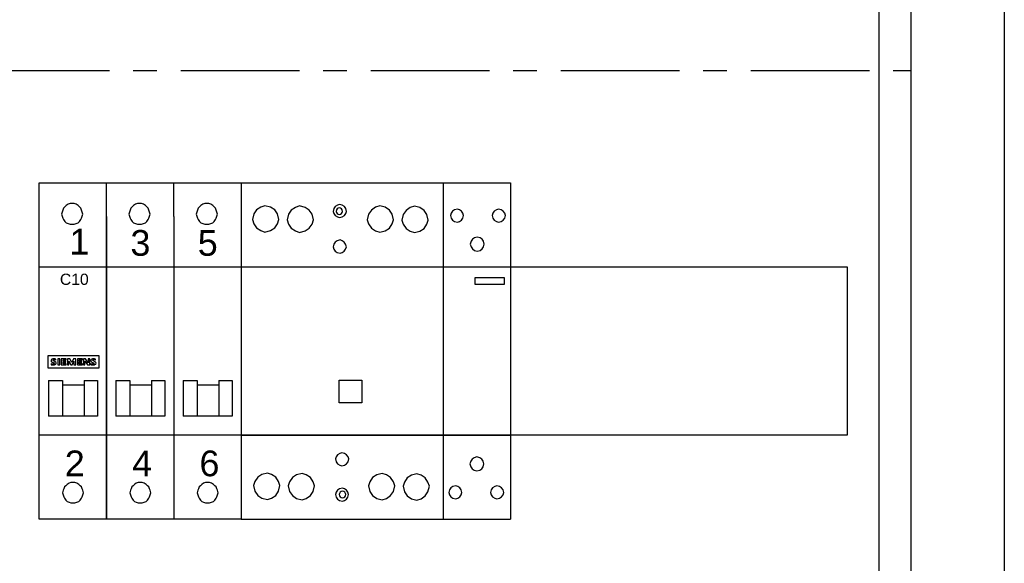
# Model space of a CAD drawing. Header units: millimetres. Extents: x 449515 to 838834, y -400723 to -307130.
# Tile 36 of 38: x 836201 to 838834, y -314698 to -313244. Entities that reach past the tile are written whole.
import ezdxf

# ---------------------------------------------------------------- set-up
doc = ezdxf.new("R2010")
doc.units = ezdxf.units.MM
doc.header["$LTSCALE"] = 25.4
doc.linetypes.add('CENTER', pattern=[2, 1.25, -0.25, 0.25, -0.25])
doc.layers.add('!Siemens Podklad_8GK_sikus', color=250, linetype='Continuous', lineweight=100)
doc.layers.add('R5', color=7, linetype='Continuous')
doc.layers.add('RPOMP', color=7, linetype='Continuous')
doc.styles.get("Standard").update_dxf_attribs({"font": 'arial.ttf'})

# ---------------------------------------------------------------- blocks, each defined once
blk = doc.blocks.new('AD_A630_P_W1950-1800_S800-750_G210~1')
at = {"color": 0, "linetype": 'ByBlock', "lineweight": -2}
for p, q in [((800, 1950), (800, 0)), ((775, 1925), (775, 125))]:
    blk.add_line(p, q, dxfattribs=at)
blk = doc.blocks.new('AD_8GK4351-4KK22')
at = {"color": 0}
for p, q in [((500, 0), (500, -600)), ((267, -247.5), (267, -202.5)), ((267, -202.5), (483, -202.5)), ((483, -202.5), (483, -247.5)), ((483, -247.5), (267, -247.5))]:
    blk.add_line(p, q, dxfattribs=at)
blk.add_line((491.5, -574.37), (491.5, -25))
blk = doc.blocks.new('*U670')
at = {"layer": '!Siemens Podklad_8GK_sikus', "color": 0, "lineweight": -2}
blk.add_line((500, 0), (500, -1800), dxfattribs=at)
at = {"layer": '!Siemens Podklad_8GK_sikus', "color": 4, "linetype": 'CENTER', "lineweight": -2}
blk.add_line((0, -450), (500, -450), dxfattribs=at)
blk = doc.blocks.new('AD_5TT584-0~1')
at = {"color": 0, "linetype": 'Continuous'}
for p, q in [((0, 67.5), (0, -22.5)), ((0, 67.5), (54, 67.5)), ((5.21, 61), (4.1, 60.26)), ((6.33, 61.37), (5.21, 61)), ((7.81, 61), (6.33, 61.37)), ((8.93, 60.26), (7.81, 61)), ((14.48, 60.92), (13.37, 60.18)), ((15.59, 61.29), (14.48, 60.92)), ((17.08, 60.92), (15.59, 61.29)), ((18.19, 60.18), (17.08, 60.92)), ((24.77, 60.59), (24.59, 59.85)), ((25.14, 61.15), (24.77, 60.59)), ((25.7, 61.52), (25.14, 61.15)), ((25.89, 60.68), (25.61, 60.5)), ((26.26, 61.7), (25.7, 61.52)), ((26.26, 60.78), (25.89, 60.68)), ((27, 61.52), (26.26, 61.7)), ((26.54, 60.68), (26.26, 60.78)), ((26.81, 60.5), (26.54, 60.68)), ((27.56, 61.15), (27, 61.52)), ((27.93, 60.59), (27.56, 61.15)), ((28.11, 59.85), (27.93, 60.59)), ((35.9, 60.93), (34.79, 60.19)), ((37.01, 61.3), (35.9, 60.93)), ((38.5, 60.93), (37.01, 61.3)), ((39.61, 60.19), (38.5, 60.93)), ((45.17, 60.85), (44.05, 60.11)), ((46.28, 61.22), (45.17, 60.85)), ((47.77, 60.85), (46.28, 61.22)), ((48.88, 60.11), (47.77, 60.85)), ((3.36, 59.15), (2.99, 57.66)), ((4.1, 60.26), (3.36, 59.15)), ((9.67, 59.15), (8.93, 60.26)), ((10.04, 57.66), (9.67, 59.15)), ((12.63, 59.07), (12.25, 57.58)), ((13.37, 60.18), (12.63, 59.07)), ((18.94, 59.07), (18.19, 60.18)), ((19.31, 57.58), (18.94, 59.07)), ((24.59, 59.85), (24.77, 59.29)), ((24.77, 59.29), (25.14, 58.74)), ((25.14, 58.74), (25.7, 58.36)), ((25.42, 60.22), (25.33, 59.85)), ((25.33, 59.85), (25.42, 59.57)), ((25.61, 60.5), (25.42, 60.22)), ((25.42, 59.57), (25.61, 59.29)), ((25.61, 59.29), (25.89, 59.11)), ((25.7, 58.36), (26.26, 58.18)), ((25.89, 59.11), (26.26, 59.01)), ((26.26, 59.01), (26.54, 59.11)), ((26.26, 58.18), (27, 58.36)), ((26.54, 59.11), (26.81, 59.29)), ((27, 60.22), (26.81, 60.5)), ((26.81, 59.29), (27, 59.57)), ((27.09, 59.85), (27, 60.22)), ((27, 59.57), (27.09, 59.85)), ((27, 58.36), (27.56, 58.74)), ((27.56, 58.74), (27.93, 59.29)), ((27.93, 59.29), (28.11, 59.85)), ((34.05, 59.08), (33.67, 57.59)), ((34.79, 60.19), (34.05, 59.08)), ((40.35, 59.08), (39.61, 60.19)), ((40.73, 57.59), (40.35, 59.08)), ((43.31, 59), (42.94, 57.51)), ((44.05, 60.11), (43.31, 59)), ((49.62, 59), (48.88, 60.11)), ((49.99, 57.51), (49.62, 59)), ((2.99, 57.66), (3.36, 56.55)), ((3.36, 56.55), (4.1, 55.44)), ((4.1, 55.44), (5.21, 54.69)), ((7.81, 54.69), (8.93, 55.44)), ((8.93, 55.44), (9.67, 56.55)), ((9.67, 56.55), (10.04, 57.66)), ((12.25, 57.58), (12.63, 56.47)), ((12.63, 56.47), (13.37, 55.36)), ((13.37, 55.36), (14.48, 54.61)), ((17.08, 54.61), (18.19, 55.36)), ((18.19, 55.36), (18.94, 56.47)), ((18.94, 56.47), (19.31, 57.58)), ((33.67, 57.59), (34.05, 56.48)), ((34.05, 56.48), (34.79, 55.37)), ((34.79, 55.37), (35.9, 54.62)), ((38.5, 54.62), (39.61, 55.37)), ((39.61, 55.37), (40.35, 56.48)), ((40.35, 56.48), (40.73, 57.59)), ((42.94, 57.51), (43.31, 56.4)), ((43.31, 56.4), (44.05, 55.29)), ((44.05, 55.29), (45.17, 54.54)), ((47.77, 54.54), (48.88, 55.29)), ((48.88, 55.29), (49.62, 56.4)), ((49.62, 56.4), (49.99, 57.51)), ((5.21, 54.69), (6.33, 54.32)), ((6.33, 54.32), (7.81, 54.69)), ((14.48, 54.61), (15.59, 54.24)), ((15.59, 54.24), (17.08, 54.61)), ((35.9, 54.62), (37.01, 54.25)), ((37.01, 54.25), (38.5, 54.62)), ((45.17, 54.54), (46.28, 54.17)), ((46.28, 54.17), (47.77, 54.54)), ((24.75, 51.08), (24.56, 50.34)), ((24.56, 50.34), (24.75, 49.78)), ((25.12, 51.64), (24.75, 51.08)), ((25.67, 52.01), (25.12, 51.64)), ((26.42, 52.2), (25.67, 52.01)), ((26.97, 52.01), (26.42, 52.2)), ((27.53, 51.64), (26.97, 52.01)), ((27.9, 51.08), (27.53, 51.64)), ((28.09, 50.34), (27.9, 51.08)), ((27.9, 49.78), (28.09, 50.34)), ((24.75, 49.78), (25.12, 49.23)), ((25.12, 49.23), (25.67, 48.86)), ((25.67, 48.86), (26.42, 48.67)), ((26.42, 48.67), (26.97, 48.86)), ((26.97, 48.86), (27.53, 49.23)), ((27.53, 49.23), (27.9, 49.78)), ((0, 45), (54, 45)), ((0, 0), (54, 0)), ((25.75, -5.24), (25.38, -5.8)), ((26.31, -4.87), (25.75, -5.24)), ((26.87, -4.69), (26.31, -4.87)), ((27.61, -4.87), (26.87, -4.69)), ((28.17, -5.24), (27.61, -4.87)), ((28.54, -5.8), (28.17, -5.24)), ((25.38, -5.8), (25.2, -6.36)), ((25.2, -6.36), (25.38, -7.1)), ((25.38, -7.1), (25.75, -7.66)), ((25.75, -7.66), (26.31, -8.03)), ((27.61, -8.03), (28.17, -7.66)), ((28.17, -7.66), (28.54, -7.1)), ((28.72, -6.36), (28.54, -5.8)), ((28.54, -7.1), (28.72, -6.36)), ((5.52, -10.52), (4.4, -11.26)), ((7, -10.15), (5.52, -10.52)), ((8.12, -10.52), (7, -10.15)), ((9.23, -11.26), (8.12, -10.52)), ((16.27, -10.23), (14.78, -10.6)), ((17.38, -10.6), (16.27, -10.23)), ((26.31, -8.03), (26.87, -8.21)), ((26.87, -8.21), (27.61, -8.03)), ((37.69, -10.22), (36.2, -10.59)), ((38.8, -10.59), (37.69, -10.22)), ((46.96, -10.3), (45.47, -10.67)), ((48.07, -10.67), (46.96, -10.3)), ((3.66, -12.38), (3.29, -13.49)), ((4.4, -11.26), (3.66, -12.38)), ((9.97, -12.38), (9.23, -11.26)), ((10.34, -13.49), (9.97, -12.38)), ((12.93, -12.46), (12.56, -13.57)), ((13.67, -11.34), (12.93, -12.46)), ((14.78, -10.6), (13.67, -11.34)), ((18.5, -11.34), (17.38, -10.6)), ((19.24, -12.46), (18.5, -11.34)), ((19.61, -13.57), (19.24, -12.46)), ((34.35, -12.45), (33.98, -13.56)), ((35.09, -11.33), (34.35, -12.45)), ((36.2, -10.59), (35.09, -11.33)), ((39.92, -11.33), (38.8, -10.59)), ((40.66, -12.45), (39.92, -11.33)), ((41.03, -13.56), (40.66, -12.45)), ((43.62, -12.53), (43.24, -13.64)), ((44.36, -11.41), (43.62, -12.53)), ((45.47, -10.67), (44.36, -11.41)), ((49.18, -11.41), (48.07, -10.67)), ((49.92, -12.53), (49.18, -11.41)), ((50.3, -13.64), (49.92, -12.53)), ((3.29, -13.49), (3.66, -14.97)), ((3.66, -14.97), (4.4, -16.09)), ((9.23, -16.09), (9.97, -14.97)), ((9.97, -14.97), (10.34, -13.49)), ((12.56, -13.57), (12.93, -15.05)), ((12.93, -15.05), (13.67, -16.17)), ((18.5, -16.17), (19.24, -15.05)), ((19.24, -15.05), (19.61, -13.57)), ((25.36, -15.27), (25.17, -15.83)), ((25.73, -14.71), (25.36, -15.27)), ((26.28, -14.34), (25.73, -14.71)), ((26.28, -15.55), (26.19, -15.83)), ((27.03, -14.16), (26.28, -14.34)), ((26.47, -15.27), (26.28, -15.55)), ((26.75, -15.08), (26.47, -15.27)), ((27.03, -14.99), (26.75, -15.08)), ((27.58, -14.34), (27.03, -14.16)), ((27.4, -15.08), (27.03, -14.99)), ((27.68, -15.27), (27.4, -15.08)), ((28.14, -14.71), (27.58, -14.34)), ((27.86, -15.55), (27.68, -15.27)), ((27.95, -15.83), (27.86, -15.55)), ((28.51, -15.27), (28.14, -14.71)), ((28.7, -15.83), (28.51, -15.27)), ((33.98, -13.56), (34.35, -15.04)), ((34.35, -15.04), (35.09, -16.16)), ((39.92, -16.16), (40.66, -15.04)), ((40.66, -15.04), (41.03, -13.56)), ((43.24, -13.64), (43.62, -15.12)), ((43.62, -15.12), (44.36, -16.24)), ((49.18, -16.24), (49.92, -15.12)), ((49.92, -15.12), (50.3, -13.64)), ((4.4, -16.09), (5.52, -16.83)), ((5.52, -16.83), (7, -17.2)), ((7, -17.2), (8.12, -16.83)), ((8.12, -16.83), (9.23, -16.09)), ((13.67, -16.17), (14.78, -16.91)), ((14.78, -16.91), (16.27, -17.28)), ((16.27, -17.28), (17.38, -16.91)), ((17.38, -16.91), (18.5, -16.17)), ((25.17, -15.83), (25.36, -16.57)), ((25.36, -16.57), (25.73, -17.12)), ((25.73, -17.12), (26.28, -17.5)), ((26.19, -15.83), (26.28, -16.2)), ((26.28, -16.2), (26.47, -16.47)), ((26.28, -17.5), (27.03, -17.68)), ((26.47, -16.47), (26.75, -16.66)), ((26.75, -16.66), (27.03, -16.75)), ((27.03, -16.75), (27.4, -16.66)), ((27.03, -17.68), (27.58, -17.5)), ((27.4, -16.66), (27.68, -16.47)), ((27.58, -17.5), (28.14, -17.12)), ((27.68, -16.47), (27.86, -16.2)), ((27.86, -16.2), (27.95, -15.83)), ((28.14, -17.12), (28.51, -16.57)), ((28.51, -16.57), (28.7, -15.83)), ((35.09, -16.16), (36.2, -16.9)), ((36.2, -16.9), (37.69, -17.27)), ((37.69, -17.27), (38.8, -16.9)), ((38.8, -16.9), (39.92, -16.16)), ((44.36, -16.24), (45.47, -16.98)), ((45.47, -16.98), (46.96, -17.35)), ((46.96, -17.35), (48.07, -16.98)), ((48.07, -16.98), (49.18, -16.24)), ((0, -22.5), (54, -22.5))]:
    blk.add_line(p, q, dxfattribs=at)
at = {"color": 0}
for p, q in [((54, 67.5), (54, -22.5)), ((26.21, 8.69), (26.21, 14.74)), ((26.21, 14.74), (32.26, 14.74)), ((32.26, 14.74), (32.26, 8.69)), ((32.26, 8.69), (26.21, 8.69))]:
    blk.add_line(p, q, dxfattribs=at)
blk = doc.blocks.new('AD_5TT580-0(2)~1')
at = {"color": 0, "linetype": 'Continuous'}
for p, q in [((0, 67.5), (0, -22.5)), ((0, 67.5), (18, 67.5)), ((18, 67.5), (18, -22.5)), ((18, 67.5), (18, -22.5)), ((2.11, 59.34), (1.92, 58.78)), ((1.92, 58.78), (2.11, 58.04)), ((2.48, 59.9), (2.11, 59.34)), ((2.11, 58.04), (2.48, 57.48)), ((3.03, 60.27), (2.48, 59.9)), ((3.78, 60.45), (3.03, 60.27)), ((4.33, 60.27), (3.78, 60.45)), ((4.89, 59.9), (4.33, 60.27)), ((5.26, 59.34), (4.89, 59.9)), ((4.89, 57.48), (5.26, 58.04)), ((5.45, 58.78), (5.26, 59.34)), ((5.26, 58.04), (5.45, 58.78)), ((13.27, 59.34), (13.08, 58.78)), ((13.08, 58.78), (13.27, 58.04)), ((13.64, 59.9), (13.27, 59.34)), ((13.27, 58.04), (13.64, 57.48)), ((14.2, 60.27), (13.64, 59.9)), ((14.75, 60.45), (14.2, 60.27)), ((15.49, 60.27), (14.75, 60.45)), ((16.05, 59.9), (15.49, 60.27)), ((16.42, 59.34), (16.05, 59.9)), ((16.05, 57.48), (16.42, 58.04)), ((16.61, 58.78), (16.42, 59.34)), ((16.42, 58.04), (16.61, 58.78)), ((2.48, 57.48), (3.03, 57.11)), ((3.03, 57.11), (3.78, 56.93)), ((3.78, 56.93), (4.33, 57.11)), ((4.33, 57.11), (4.89, 57.48)), ((13.64, 57.48), (14.2, 57.11)), ((14.2, 57.11), (14.75, 56.93)), ((14.75, 56.93), (15.49, 57.11)), ((15.49, 57.11), (16.05, 57.48)), ((8.35, 52.77), (7.79, 52.39)), ((9.09, 52.95), (8.35, 52.77)), ((9.83, 52.77), (9.09, 52.95)), ((10.39, 52.39), (9.83, 52.77)), ((7.42, 51.84), (7.23, 51.1)), ((7.23, 51.1), (7.42, 50.35)), ((7.79, 52.39), (7.42, 51.84)), ((7.42, 50.35), (7.79, 49.8)), ((10.76, 51.84), (10.39, 52.39)), ((10.39, 49.8), (10.76, 50.35)), ((10.95, 51.1), (10.76, 51.84)), ((10.76, 50.35), (10.95, 51.1)), ((7.79, 49.8), (8.35, 49.43)), ((8.35, 49.43), (9.09, 49.24)), ((9.09, 49.24), (9.83, 49.43)), ((9.83, 49.43), (10.39, 49.8)), ((0, 45), (18, 45)), ((0, 0), (18, 0)), ((7.33, -6.95), (7.14, -7.69)), ((7.14, -7.69), (7.33, -8.43)), ((7.7, -6.39), (7.33, -6.95)), ((8.26, -6.02), (7.7, -6.39)), ((9, -5.83), (8.26, -6.02)), ((9.74, -6.02), (9, -5.83)), ((10.3, -6.39), (9.74, -6.02)), ((10.67, -6.95), (10.3, -6.39)), ((10.86, -7.69), (10.67, -6.95)), ((10.67, -8.43), (10.86, -7.69)), ((7.33, -8.43), (7.7, -8.99)), ((7.7, -8.99), (8.26, -9.36)), ((8.26, -9.36), (9, -9.54)), ((9, -9.54), (9.74, -9.36)), ((9.74, -9.36), (10.3, -8.99)), ((10.3, -8.99), (10.67, -8.43)), ((1.67, -14.63), (1.48, -15.37)), ((1.48, -15.37), (1.67, -15.93)), ((2.04, -14.08), (1.67, -14.63)), ((2.59, -13.7), (2.04, -14.08)), ((3.34, -13.52), (2.59, -13.7)), ((3.89, -13.7), (3.34, -13.52)), ((4.45, -14.08), (3.89, -13.7)), ((4.82, -14.63), (4.45, -14.08)), ((5.01, -15.37), (4.82, -14.63)), ((4.82, -15.93), (5.01, -15.37)), ((12.83, -14.63), (12.64, -15.37)), ((12.64, -15.37), (12.83, -15.93)), ((13.2, -14.08), (12.83, -14.63)), ((13.76, -13.7), (13.2, -14.08)), ((14.31, -13.52), (13.76, -13.7)), ((15.06, -13.7), (14.31, -13.52)), ((15.61, -14.08), (15.06, -13.7)), ((15.98, -14.63), (15.61, -14.08)), ((16.17, -15.37), (15.98, -14.63)), ((15.98, -15.93), (16.17, -15.37)), ((1.67, -15.93), (2.04, -16.49)), ((2.04, -16.49), (2.59, -16.86)), ((2.59, -16.86), (3.34, -17.04)), ((3.34, -17.04), (3.89, -16.86)), ((3.89, -16.86), (4.45, -16.49)), ((4.45, -16.49), (4.82, -15.93)), ((12.83, -15.93), (13.2, -16.49)), ((13.2, -16.49), (13.76, -16.86)), ((13.76, -16.86), (14.31, -17.04)), ((14.31, -17.04), (15.06, -16.86)), ((15.06, -16.86), (15.61, -16.49)), ((15.61, -16.49), (15.98, -15.93)), ((0, -22.5), (18, -22.5))]:
    blk.add_line(p, q, dxfattribs=at)
at = {"color": 0}
for p, q in [((8.54, 40.26), (8.54, 42.2)), ((8.54, 42.2), (16.27, 42.2)), ((16.27, 42.2), (16.27, 40.26)), ((16.27, 40.26), (8.54, 40.26))]:
    blk.add_line(p, q, dxfattribs=at)
blk = doc.blocks.new('AD_SIEMENS_znaczeki')
at = {"color": 0}
for p, q in [((1755.293, 772.573), (1755.293, 771.993)), ((1757.763, 772.573), (1755.293, 772.573)), ((1757.763, 771.993), (1757.763, 772.573)), ((1755.45, 772.205), (1755.45, 772.149)), ((1755.501, 772.274), (1755.599, 772.234)), ((1755.652, 772.292), (1755.544, 772.343)), ((1755.675, 772.372), (1755.675, 772.422)), ((1755.773, 772.425), (1755.773, 772.143)), ((1755.864, 772.425), (1755.773, 772.425)), ((1755.773, 772.143), (1755.864, 772.143)), ((1755.864, 772.143), (1755.864, 772.425)), ((1755.939, 772.426), (1755.939, 772.141)), ((1756.18, 772.426), (1755.939, 772.426)), ((1755.939, 772.141), (1756.18, 772.141)), ((1756.03, 772.309), (1756.03, 772.379)), ((1756.03, 772.379), (1756.18, 772.379)), ((1756.159, 772.309), (1756.03, 772.309)), ((1756.03, 772.193), (1756.03, 772.266)), ((1756.03, 772.266), (1756.159, 772.266)), ((1756.18, 772.193), (1756.03, 772.193)), ((1756.159, 772.266), (1756.159, 772.309)), ((1756.18, 772.379), (1756.18, 772.426)), ((1756.18, 772.141), (1756.18, 772.193)), ((1756.235, 772.426), (1756.235, 772.141)), ((1756.347, 772.426), (1756.235, 772.426)), ((1756.235, 772.141), (1756.299, 772.141)), ((1756.299, 772.141), (1756.299, 772.321)), ((1756.299, 772.321), (1756.399, 772.141)), ((1756.444, 772.251), (1756.347, 772.426)), ((1756.399, 772.141), (1756.458, 772.141)), ((1756.53, 772.426), (1756.444, 772.251)), ((1756.458, 772.141), (1756.546, 772.321)), ((1756.637, 772.426), (1756.53, 772.426)), ((1756.546, 772.321), (1756.546, 772.141)), ((1756.546, 772.141), (1756.637, 772.141)), ((1756.637, 772.141), (1756.637, 772.426)), ((1756.712, 772.426), (1756.712, 772.141)), ((1756.953, 772.426), (1756.712, 772.426)), ((1756.712, 772.141), (1756.953, 772.141)), ((1756.803, 772.309), (1756.803, 772.379)), ((1756.803, 772.379), (1756.953, 772.379)), ((1756.932, 772.309), (1756.803, 772.309)), ((1756.803, 772.193), (1756.803, 772.266)), ((1756.803, 772.266), (1756.932, 772.266)), ((1756.953, 772.193), (1756.803, 772.193)), ((1756.932, 772.266), (1756.932, 772.309)), ((1756.953, 772.379), (1756.953, 772.426)), ((1756.953, 772.141), (1756.953, 772.193)), ((1757.008, 772.426), (1757.008, 772.141)), ((1757.11, 772.426), (1757.008, 772.426)), ((1757.008, 772.141), (1757.072, 772.141)), ((1757.072, 772.141), (1757.072, 772.326)), ((1757.072, 772.326), (1757.2, 772.141)), ((1757.238, 772.245), (1757.11, 772.426)), ((1757.2, 772.141), (1757.303, 772.141)), ((1757.238, 772.426), (1757.238, 772.245)), ((1757.303, 772.426), (1757.238, 772.426)), ((1757.303, 772.141), (1757.303, 772.426)), ((1757.361, 772.209), (1757.361, 772.149)), ((1757.407, 772.277), (1757.51, 772.227)), ((1757.563, 772.292), (1757.455, 772.343)), ((1757.585, 772.372), (1757.585, 772.422)), ((1755.293, 771.993), (1757.763, 771.993))]:
    blk.add_line(p, q, dxfattribs=at)
for centre, major_axis, start_param, end_param in [((1755.532, 772.346), (0.0852, 0), 2.06576, 3.66098), ((1755.562, 772.527), (0.383, 0), 4.4151, 4.655269), ((1755.557, 772.547), (0.465, 0), 4.480311, 4.786895), ((1755.542, 772.351), (-0.0968, 0), 0.519387, 1.135975), ((1755.576, 772.275), (-0.178, 0), -1.570796, -1.075832), ((1755.554, 772.36), (-0.0209, 0), -1.07402, 1.07402), ((1755.547, 772.289), (0.112, 0), 4.655269, 5.197087), ((1755.581, 772.316), (-0.0775, 0), 4.682533, 5.209165), ((1755.576, 772.023), (-0.465, 0), 4.499109, 4.712389), ((1755.572, 772.047), (0.383, 0), 1.298767, 1.54094), ((1755.579, 772.282), (0.163, 0), -1.49629, -1.148117), ((1755.589, 772.218), (-0.0209, 0), 2.055494, 4.227691), ((1755.609, 772.223), (0.0891, 0), -1.148117, 1.07402), ((1757.443, 772.346), (0.0852, 0), 2.06576, 3.66098), ((1757.486, 772.527), (0.383, 0), 4.378973, 4.682131), ((1757.468, 772.547), (-0.465, 0), 1.338719, 1.645302), ((1757.453, 772.351), (-0.0968, 0), 0.519387, 1.07402), ((1757.487, 772.275), (-0.178, 0), -1.570796, -1.075832), ((1757.465, 772.36), (0.0209, 0), 2.067572, 4.215613), ((1757.491, 772.316), (-0.0775, 0), 4.682533, 5.209165), ((1757.478, 772.289), (0.112, 0), 4.682131, 4.957102), ((1757.487, 772.023), (-0.465, 0), 4.499109, 4.712389), ((1757.482, 772.047), (0.383, 0), 1.298767, 1.54094), ((1757.49, 772.282), (0.163, 0), -1.49629, -1.148117), ((1757.5, 772.211), (-0.0209, 0), 1.815509, 4.215613), ((1757.52, 772.223), (0.0891, 0), -1.148117, 1.07402)]:
    blk.add_ellipse(centre, major_axis=major_axis, ratio=0.878278, start_param=start_param, end_param=end_param, dxfattribs=at)

msp = doc.modelspace()

# ---------------------------------------------------------------- linework, layer by layer
at = {"color": 0}
for p, q in [((836253.8195, -313680.1288, -200), (836793.8195, -313680.1288, -200)), ((836433.8195, -313770.1288, -200), (836433.8195, -313680.1288, -200)), ((836433.8195, -313770.1288, -200), (836433.8195, -313680.1288, -200)), ((836613.8195, -313770.1288, -200), (836613.8195, -313680.1288, -200)), ((836278.5254, -314208.6582, -200), (836315.5842, -314208.6582, -200)), ((836373.8195, -314208.6582, -200), (836409.1136, -314208.6582, -200)), ((836458.5254, -314208.6582, -200), (836495.5842, -314208.6582, -200)), ((836553.8195, -314208.6582, -200), (836589.1136, -314208.6582, -200)), ((836638.5254, -314208.6582, -200), (836675.5842, -314208.6582, -200)), ((836733.8195, -314208.6582, -200), (836769.1136, -314208.6582, -200)), ((836793.8195, -314355.1288, -200), (836253.8195, -314355.1288, -200))]:
    msp.add_line(p, q, dxfattribs=at)
at = {"color": 0, "linetype": 'Continuous'}
for p, q in [((836253.8195, -314580.1288, -200), (836253.8195, -313680.1288, -200)), ((836793.8195, -313680.1288, -200), (836793.8195, -314580.1288, -200)), ((836316.9328, -313753.4764, -200), (836315.1681, -313758.7705, -200)), ((836318.6975, -313748.1823, -200), (836316.9328, -313753.4764, -200)), ((836322.2269, -313744.6529, -200), (836318.6975, -313748.1823, -200)), ((836325.7563, -313741.1235, -200), (836322.2269, -313744.6529, -200)), ((836331.0504, -313737.5941, -200), (836325.7563, -313741.1235, -200)), ((836336.3445, -313735.8293, -200), (836331.0504, -313737.5941, -200)), ((836341.6387, -313735.8293, -200), (836336.3445, -313735.8293, -200)), ((836346.9328, -313735.8293, -200), (836341.6387, -313735.8293, -200)), ((836352.2269, -313737.5941, -200), (836346.9328, -313735.8293, -200)), ((836357.521, -313741.1235, -200), (836352.2269, -313737.5941, -200)), ((836361.0504, -313744.6529, -200), (836357.521, -313741.1235, -200)), ((836364.5798, -313748.1823, -200), (836361.0504, -313744.6529, -200)), ((836366.3445, -313753.4764, -200), (836364.5798, -313748.1823, -200)), ((836368.1092, -313758.7705, -200), (836366.3445, -313753.4764, -200)), ((836496.9328, -313753.4764, -200), (836495.1681, -313758.7705, -200)), ((836498.6975, -313748.1823, -200), (836496.9328, -313753.4764, -200)), ((836502.2269, -313744.6529, -200), (836498.6975, -313748.1823, -200)), ((836505.7563, -313741.1235, -200), (836502.2269, -313744.6529, -200)), ((836511.0504, -313737.5941, -200), (836505.7563, -313741.1235, -200)), ((836516.3445, -313735.8293, -200), (836511.0504, -313737.5941, -200)), ((836521.6387, -313735.8293, -200), (836516.3445, -313735.8293, -200)), ((836526.9328, -313735.8293, -200), (836521.6387, -313735.8293, -200)), ((836532.2269, -313737.5941, -200), (836526.9328, -313735.8293, -200)), ((836537.521, -313741.1235, -200), (836532.2269, -313737.5941, -200)), ((836541.0504, -313744.6529, -200), (836537.521, -313741.1235, -200)), ((836544.5798, -313748.1823, -200), (836541.0504, -313744.6529, -200)), ((836546.3445, -313753.4764, -200), (836544.5798, -313748.1823, -200)), ((836548.1092, -313758.7705, -200), (836546.3445, -313753.4764, -200)), ((836676.9328, -313753.4764, -200), (836675.1681, -313758.7705, -200)), ((836678.6975, -313748.1823, -200), (836676.9328, -313753.4764, -200)), ((836682.2269, -313744.6529, -200), (836678.6975, -313748.1823, -200)), ((836685.7563, -313741.1235, -200), (836682.2269, -313744.6529, -200)), ((836691.0504, -313737.5941, -200), (836685.7563, -313741.1235, -200)), ((836696.3445, -313735.8293, -200), (836691.0504, -313737.5941, -200)), ((836701.6387, -313735.8293, -200), (836696.3445, -313735.8293, -200)), ((836706.9328, -313735.8293, -200), (836701.6387, -313735.8293, -200)), ((836712.2269, -313737.5941, -200), (836706.9328, -313735.8293, -200)), ((836717.521, -313741.1235, -200), (836712.2269, -313737.5941, -200)), ((836721.0504, -313744.6529, -200), (836717.521, -313741.1235, -200)), ((836724.5798, -313748.1823, -200), (836721.0504, -313744.6529, -200)), ((836726.3445, -313753.4764, -200), (836724.5798, -313748.1823, -200)), ((836728.1092, -313758.7705, -200), (836726.3445, -313753.4764, -200)), ((836315.1681, -313758.7705, -200), (836313.4034, -313764.0646, -200)), ((836313.4034, -313764.0646, -200), (836315.1681, -313769.3588, -200)), ((836315.1681, -313769.3588, -200), (836316.9328, -313774.6529, -200)), ((836316.9328, -313774.6529, -200), (836318.6975, -313778.1823, -200)), ((836318.6975, -313778.1823, -200), (836322.2269, -313783.4764, -200)), ((836322.2269, -313783.4764, -200), (836325.7563, -313787.0058, -200)), ((836357.521, -313787.0058, -200), (836361.0504, -313783.4764, -200)), ((836361.0504, -313783.4764, -200), (836364.5798, -313778.1823, -200)), ((836364.5798, -313778.1823, -200), (836366.3445, -313774.6529, -200)), ((836366.3445, -313774.6529, -200), (836368.1092, -313769.3588, -200)), ((836369.874, -313764.0646, -200), (836368.1092, -313758.7705, -200)), ((836368.1092, -313769.3588, -200), (836369.874, -313764.0646, -200)), ((836433.8195, -313770.1288, -200), (836433.8195, -314580.1288, -200)), ((836433.8195, -314580.1288, -200), (836433.8195, -313770.1288, -200)), ((836495.1681, -313758.7705, -200), (836493.4034, -313764.0646, -200)), ((836493.4034, -313764.0646, -200), (836495.1681, -313769.3588, -200)), ((836495.1681, -313769.3588, -200), (836496.9328, -313774.6529, -200)), ((836496.9328, -313774.6529, -200), (836498.6975, -313778.1823, -200)), ((836498.6975, -313778.1823, -200), (836502.2269, -313783.4764, -200)), ((836502.2269, -313783.4764, -200), (836505.7563, -313787.0058, -200)), ((836537.521, -313787.0058, -200), (836541.0504, -313783.4764, -200)), ((836541.0504, -313783.4764, -200), (836544.5798, -313778.1823, -200)), ((836544.5798, -313778.1823, -200), (836546.3445, -313774.6529, -200)), ((836546.3445, -313774.6529, -200), (836548.1092, -313769.3588, -200)), ((836549.874, -313764.0646, -200), (836548.1092, -313758.7705, -200)), ((836548.1092, -313769.3588, -200), (836549.874, -313764.0646, -200)), ((836613.8195, -313770.1288, -200), (836613.8195, -314580.1288, -200)), ((836675.1681, -313758.7705, -200), (836673.4034, -313764.0646, -200)), ((836673.4034, -313764.0646, -200), (836675.1681, -313769.3588, -200)), ((836675.1681, -313769.3588, -200), (836676.9328, -313774.6529, -200)), ((836676.9328, -313774.6529, -200), (836678.6975, -313778.1823, -200)), ((836678.6975, -313778.1823, -200), (836682.2269, -313783.4764, -200)), ((836682.2269, -313783.4764, -200), (836685.7563, -313787.0058, -200)), ((836717.521, -313787.0058, -200), (836721.0504, -313783.4764, -200)), ((836721.0504, -313783.4764, -200), (836724.5798, -313778.1823, -200)), ((836724.5798, -313778.1823, -200), (836726.3445, -313774.6529, -200)), ((836726.3445, -313774.6529, -200), (836728.1092, -313769.3588, -200)), ((836729.874, -313764.0646, -200), (836728.1092, -313758.7705, -200)), ((836728.1092, -313769.3588, -200), (836729.874, -313764.0646, -200)), ((836325.7563, -313787.0058, -200), (836331.0504, -313788.7705, -200)), ((836331.0504, -313788.7705, -200), (836336.3445, -313790.5352, -200)), ((836336.3445, -313790.5352, -200), (836341.6387, -313790.5352, -200)), ((836341.6387, -313790.5352, -200), (836346.9328, -313790.5352, -200)), ((836346.9328, -313790.5352, -200), (836352.2269, -313788.7705, -200)), ((836352.2269, -313788.7705, -200), (836357.521, -313787.0058, -200)), ((836505.7563, -313787.0058, -200), (836511.0504, -313788.7705, -200)), ((836511.0504, -313788.7705, -200), (836516.3445, -313790.5352, -200)), ((836516.3445, -313790.5352, -200), (836521.6387, -313790.5352, -200)), ((836521.6387, -313790.5352, -200), (836526.9328, -313790.5352, -200)), ((836526.9328, -313790.5352, -200), (836532.2269, -313788.7705, -200)), ((836532.2269, -313788.7705, -200), (836537.521, -313787.0058, -200)), ((836685.7563, -313787.0058, -200), (836691.0504, -313788.7705, -200)), ((836691.0504, -313788.7705, -200), (836696.3445, -313790.5352, -200)), ((836696.3445, -313790.5352, -200), (836701.6387, -313790.5352, -200)), ((836701.6387, -313790.5352, -200), (836706.9328, -313790.5352, -200)), ((836706.9328, -313790.5352, -200), (836712.2269, -313788.7705, -200)), ((836712.2269, -313788.7705, -200), (836717.521, -313787.0058, -200)), ((836253.8195, -313905.1288, -200), (836793.8195, -313905.1288, -200)), ((836278.5254, -314208.6582, -200), (836278.5254, -314303.9523, -200)), ((836315.5842, -314208.6582, -200), (836315.5842, -314303.9523, -200)), ((836373.8195, -314221.0111, -200), (836315.5842, -314221.0111, -200)), ((836373.8195, -314208.6582, -200), (836373.8195, -314303.9523, -200)), ((836409.1136, -314208.6582, -200), (836409.1136, -314303.9523, -200)), ((836458.5254, -314208.6582, -200), (836458.5254, -314303.9523, -200)), ((836495.5842, -314208.6582, -200), (836495.5842, -314303.9523, -200)), ((836553.8195, -314221.0111, -200), (836495.5842, -314221.0111, -200)), ((836553.8195, -314208.6582, -200), (836553.8195, -314303.9523, -200)), ((836589.1136, -314208.6582, -200), (836589.1136, -314303.9523, -200)), ((836675.5842, -314208.6582, -200), (836675.5842, -314303.9523, -200)), ((836733.8195, -314221.0111, -200), (836675.5842, -314221.0111, -200)), ((836733.8195, -314208.6582, -200), (836733.8195, -314303.9523, -200)), ((836769.1136, -314208.6582, -200), (836769.1136, -314303.9523, -200)), ((836409.1136, -314303.9523, -200), (836278.5254, -314303.9523, -200)), ((836589.1136, -314303.9523, -200), (836458.5254, -314303.9523, -200)), ((836769.1136, -314303.9523, -200), (836638.5254, -314303.9523, -200)), ((836320.8783, -314493.6582, -200), (836319.1136, -314498.9523, -200)), ((836324.4077, -314490.1288, -200), (836320.8783, -314493.6582, -200)), ((836327.9371, -314486.5994, -200), (836324.4077, -314490.1288, -200)), ((836333.2313, -314483.0699, -200), (836327.9371, -314486.5994, -200)), ((836338.5254, -314481.3052, -200), (836333.2313, -314483.0699, -200)), ((836343.8195, -314481.3052, -200), (836338.5254, -314481.3052, -200)), ((836349.1136, -314481.3052, -200), (836343.8195, -314481.3052, -200)), ((836354.4077, -314483.0699, -200), (836349.1136, -314481.3052, -200)), ((836359.7018, -314486.5994, -200), (836354.4077, -314483.0699, -200)), ((836363.2313, -314490.1288, -200), (836359.7018, -314486.5994, -200)), ((836366.7607, -314493.6582, -200), (836363.2313, -314490.1288, -200)), ((836368.5254, -314498.9523, -200), (836366.7607, -314493.6582, -200)), ((836500.8783, -314493.6582, -200), (836499.1136, -314498.9523, -200)), ((836504.4077, -314490.1288, -200), (836500.8783, -314493.6582, -200)), ((836507.9371, -314486.5994, -200), (836504.4077, -314490.1288, -200)), ((836513.2313, -314483.0699, -200), (836507.9371, -314486.5994, -200)), ((836518.5254, -314481.3052, -200), (836513.2313, -314483.0699, -200)), ((836523.8195, -314481.3052, -200), (836518.5254, -314481.3052, -200)), ((836529.1136, -314481.3052, -200), (836523.8195, -314481.3052, -200)), ((836534.4077, -314483.0699, -200), (836529.1136, -314481.3052, -200)), ((836539.7018, -314486.5994, -200), (836534.4077, -314483.0699, -200)), ((836543.2313, -314490.1288, -200), (836539.7018, -314486.5994, -200)), ((836546.7607, -314493.6582, -200), (836543.2313, -314490.1288, -200)), ((836548.5254, -314498.9523, -200), (836546.7607, -314493.6582, -200)), ((836680.8783, -314493.6582, -200), (836679.1136, -314498.9523, -200)), ((836684.4077, -314490.1288, -200), (836680.8783, -314493.6582, -200)), ((836687.9371, -314486.5994, -200), (836684.4077, -314490.1288, -200)), ((836693.2313, -314483.0699, -200), (836687.9371, -314486.5994, -200)), ((836698.5254, -314481.3052, -200), (836693.2313, -314483.0699, -200)), ((836703.8195, -314481.3052, -200), (836698.5254, -314481.3052, -200)), ((836709.1136, -314481.3052, -200), (836703.8195, -314481.3052, -200)), ((836714.4077, -314483.0699, -200), (836709.1136, -314481.3052, -200)), ((836719.7018, -314486.5994, -200), (836714.4077, -314483.0699, -200)), ((836723.2313, -314490.1288, -200), (836719.7018, -314486.5994, -200)), ((836726.7607, -314493.6582, -200), (836723.2313, -314490.1288, -200)), ((836728.5254, -314498.9523, -200), (836726.7607, -314493.6582, -200)), ((836317.3489, -314502.4817, -200), (836315.5842, -314509.5405, -200)), ((836315.5842, -314509.5405, -200), (836317.3489, -314514.8346, -200)), ((836319.1136, -314498.9523, -200), (836317.3489, -314502.4817, -200)), ((836317.3489, -314514.8346, -200), (836319.1136, -314520.1288, -200)), ((836319.1136, -314520.1288, -200), (836320.8783, -314523.6582, -200)), ((836366.7607, -314523.6582, -200), (836368.5254, -314520.1288, -200)), ((836370.2901, -314502.4817, -200), (836368.5254, -314498.9523, -200)), ((836368.5254, -314520.1288, -200), (836370.2901, -314514.8346, -200)), ((836372.0548, -314509.5405, -200), (836370.2901, -314502.4817, -200)), ((836370.2901, -314514.8346, -200), (836372.0548, -314509.5405, -200)), ((836497.3489, -314502.4817, -200), (836495.5842, -314509.5405, -200)), ((836495.5842, -314509.5405, -200), (836497.3489, -314514.8346, -200)), ((836499.1136, -314498.9523, -200), (836497.3489, -314502.4817, -200)), ((836497.3489, -314514.8346, -200), (836499.1136, -314520.1288, -200)), ((836499.1136, -314520.1288, -200), (836500.8783, -314523.6582, -200)), ((836546.7607, -314523.6582, -200), (836548.5254, -314520.1288, -200)), ((836550.2901, -314502.4817, -200), (836548.5254, -314498.9523, -200)), ((836548.5254, -314520.1288, -200), (836550.2901, -314514.8346, -200)), ((836552.0548, -314509.5405, -200), (836550.2901, -314502.4817, -200)), ((836550.2901, -314514.8346, -200), (836552.0548, -314509.5405, -200)), ((836677.3489, -314502.4817, -200), (836675.5842, -314509.5405, -200)), ((836675.5842, -314509.5405, -200), (836677.3489, -314514.8346, -200)), ((836679.1136, -314498.9523, -200), (836677.3489, -314502.4817, -200)), ((836677.3489, -314514.8346, -200), (836679.1136, -314520.1288, -200)), ((836679.1136, -314520.1288, -200), (836680.8783, -314523.6582, -200)), ((836726.7607, -314523.6582, -200), (836728.5254, -314520.1288, -200)), ((836730.2901, -314502.4817, -200), (836728.5254, -314498.9523, -200)), ((836728.5254, -314520.1288, -200), (836730.2901, -314514.8346, -200)), ((836732.0548, -314509.5405, -200), (836730.2901, -314502.4817, -200)), ((836730.2901, -314514.8346, -200), (836732.0548, -314509.5405, -200)), ((836320.8783, -314523.6582, -200), (836324.4077, -314528.9523, -200)), ((836324.4077, -314528.9523, -200), (836327.9371, -314532.4817, -200)), ((836327.9371, -314532.4817, -200), (836333.2313, -314534.2464, -200)), ((836333.2313, -314534.2464, -200), (836338.5254, -314536.0111, -200)), ((836338.5254, -314536.0111, -200), (836343.8195, -314536.0111, -200)), ((836343.8195, -314536.0111, -200), (836349.1136, -314536.0111, -200)), ((836349.1136, -314536.0111, -200), (836354.4077, -314534.2464, -200)), ((836354.4077, -314534.2464, -200), (836359.7018, -314532.4817, -200)), ((836359.7018, -314532.4817, -200), (836363.2313, -314528.9523, -200)), ((836363.2313, -314528.9523, -200), (836366.7607, -314523.6582, -200)), ((836500.8783, -314523.6582, -200), (836504.4077, -314528.9523, -200)), ((836504.4077, -314528.9523, -200), (836507.9371, -314532.4817, -200)), ((836507.9371, -314532.4817, -200), (836513.2313, -314534.2464, -200)), ((836513.2313, -314534.2464, -200), (836518.5254, -314536.0111, -200)), ((836518.5254, -314536.0111, -200), (836523.8195, -314536.0111, -200)), ((836523.8195, -314536.0111, -200), (836529.1136, -314536.0111, -200)), ((836529.1136, -314536.0111, -200), (836534.4077, -314534.2464, -200)), ((836534.4077, -314534.2464, -200), (836539.7018, -314532.4817, -200)), ((836539.7018, -314532.4817, -200), (836543.2313, -314528.9523, -200)), ((836543.2313, -314528.9523, -200), (836546.7607, -314523.6582, -200)), ((836680.8783, -314523.6582, -200), (836684.4077, -314528.9523, -200)), ((836684.4077, -314528.9523, -200), (836687.9371, -314532.4817, -200)), ((836687.9371, -314532.4817, -200), (836693.2313, -314534.2464, -200)), ((836693.2313, -314534.2464, -200), (836698.5254, -314536.0111, -200)), ((836698.5254, -314536.0111, -200), (836703.8195, -314536.0111, -200)), ((836703.8195, -314536.0111, -200), (836709.1136, -314536.0111, -200)), ((836709.1136, -314536.0111, -200), (836714.4077, -314534.2464, -200)), ((836714.4077, -314534.2464, -200), (836719.7018, -314532.4817, -200)), ((836719.7018, -314532.4817, -200), (836723.2313, -314528.9523, -200)), ((836723.2313, -314528.9523, -200), (836726.7607, -314523.6582, -200)), ((836793.8195, -314580.1288, -200), (836253.8195, -314580.1288, -200))]:
    msp.add_line(p, q, dxfattribs=at)
msp.add_line((836638.5254, -314208.6582, -200), (836638.5254, -314303.9523, -200))

# ---------------------------------------------------------------- block references
at = {"xscale": 55.6818025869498, "yscale": 55.6818025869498, "zscale": 55.6818025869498}
msp.add_blockref('AD_SIEMENS_znaczeki', (738538.6907, -357161.2868, -200), dxfattribs=at)
at = {"layer": 'R5', "xscale": 10, "yscale": 10, "zscale": 10}
for name, p in [('AD_A630_P_W1950-1800_S800-750_G210~1', (830833.8195, -328130.1288, -200)), ('*U670', (833583.8195, -308880.1288, -200)), ('AD_8GK4351-4KK22', (833583.8195, -311880.1288, -200))]:
    msp.add_blockref(name, p, dxfattribs=at)
at = {"layer": 'RPOMP', "xscale": 10, "yscale": 10, "zscale": 10}
for name, p in [('AD_5TT584-0~1', (836793.8195, -314355.1288, -200)), ('AD_5TT580-0(2)~1', (837333.8184, -314355.1288, -200))]:
    msp.add_blockref(name, p, dxfattribs=at)

# ---------------------------------------------------------------- texts
at = {"color": 0}
for s, p in [('1', (836334.3116, -313872.0184, -200)), ('3', (836497.4059, -313875.3958, -200)), ('5', (836677.4059, -313875.3958, -200)), ('2', (836321.9929, -314464.9553, -200)), ('4', (836501.9929, -314464.9553, -200)), ('6', (836681.9929, -314464.9553, -200))]:
    msp.add_text(s, height=68.8235, dxfattribs=at).set_placement(p)
at = {"color": 0, "linetype": 'ByBlock', "lineweight": -2, "insert": (836308.921, -313923.2317, -200), "char_height": 30, "width": 91.149901, "attachment_point": 1}
msp.add_mtext('{\\C256;C10}', dxfattribs=at)

doc.saveas('drawing.dxf')
